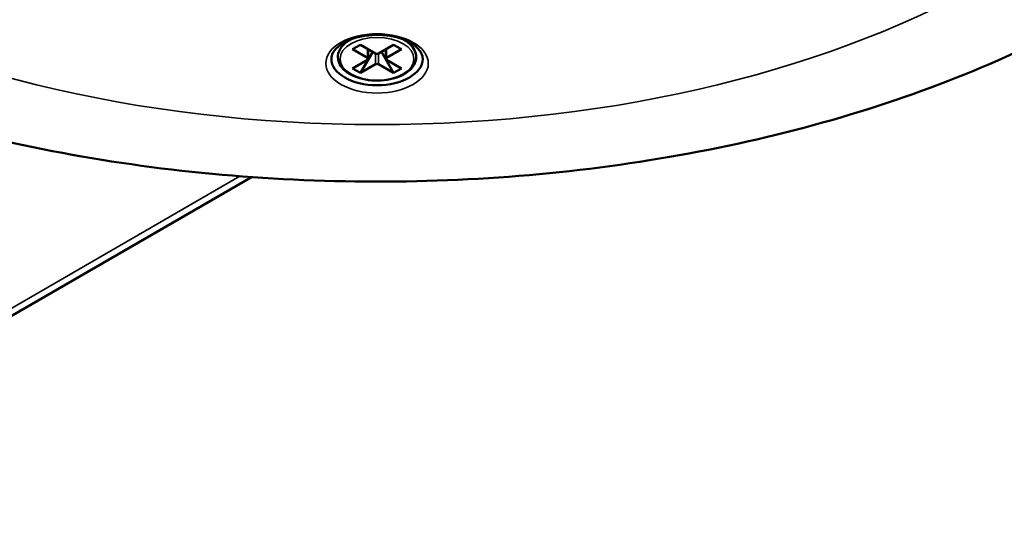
# Model space of a CAD drawing. Header units: millimetres. Extents: x 38 to 2514, y 38 to 1622.
# Tile 168 of 244: x 1673 to 1761, y 234 to 280. Entities that reach past the tile are written whole.
import ezdxf

# ---------------------------------------------------------------- set-up
doc = ezdxf.new("R2010")
doc.units = ezdxf.units.MM
doc.header["$LTSCALE"] = 7.692308
doc.layers.add('Visible (ISO)', color=7, linetype='Continuous', lineweight=50)
doc.layers.add('Visible Narrow (ISO)', color=7, linetype='Continuous', lineweight=35)

msp = doc.modelspace()

# ---------------------------------------------------------------- linework, layer by layer
at = {"layer": 'Visible (ISO)'}
for p, q in [((1702.338, 278.238), (1702.215, 278.166)), ((1703.175, 277.741), (1702.468, 277.333)), ((1703.175, 277.741), (1704.519, 276.966)), ((1706.145, 277.741), (1704.802, 276.966)), ((1706.852, 277.333), (1706.145, 277.741)), ((1706.982, 278.238), (1707.106, 278.166)), ((1702.468, 277.333), (1703.812, 276.557)), ((1704.271, 277.108), (1703.175, 275.21)), ((1703.87, 277.34), (1703.87, 276.476)), ((1705.049, 277.108), (1706.145, 275.21)), ((1705.45, 277.34), (1705.45, 276.476)), ((1706.852, 277.333), (1705.509, 276.557)), ((1703.812, 276.394), (1702.468, 275.618)), ((1704.519, 275.986), (1703.175, 275.21)), ((1704.802, 275.986), (1706.145, 275.21)), ((1705.509, 276.394), (1706.852, 275.618)), ((1703.175, 275.21), (1702.468, 275.618)), ((1706.852, 275.618), (1706.145, 275.21)), ((1693.395, 265.858), (1561.41, 189.657))]:
    msp.add_line(p, q, dxfattribs=at)
for centre, major_axis, start_param, end_param in [((1704.66, 277.047), (0.2, 0), 3.926991, 5.497787), ((1704.66, 276.476), (4.1, 0), 3.141593, 6.283185), ((1703.67, 276.476), (0.2, 0), 5.497787, 7.068583), ((1704.66, 275.904), (-0.2, 0), 3.926991, 5.497787), ((1705.65, 276.476), (-0.2, 0), 5.497787, 7.068583)]:
    msp.add_ellipse(centre, major_axis=major_axis, ratio=0.57735, start_param=start_param, end_param=end_param, dxfattribs=at)
for points, knots in [([(1619.303, 339.445), (1615.579, 334.134), (1613.315, 328.441), (1612.016, 316.999), (1612.929, 311.263), (1617.764, 300.244), (1621.708, 294.966), (1632.259, 285.351), (1638.904, 281.028), (1654.197, 273.817), (1662.848, 270.933), (1681.263, 266.894), (1691.024, 265.739), (1710.674, 265.268), (1720.561, 265.951), (1739.47, 269.088), (1748.491, 271.543), (1764.761, 277.987), (1772.008, 281.977), (1783.98, 291.113), (1788.707, 296.257), (1795.094, 307.159), (1796.78, 312.912), (1796.938, 324.36), (1795.459, 330.041), (1791.779, 336.782), (1790.943, 338.125), (1790.017, 339.445)], [1.97155, 1.97155, 1.97155, 1.97155, 2.290767, 2.290767, 2.604308, 2.604308, 2.920933, 2.920933, 3.242142, 3.242142, 3.563965, 3.563965, 3.885482, 3.885482, 4.20683, 4.20683, 4.528279, 4.528279, 4.850036, 4.850036, 5.171644, 5.171644, 5.489836, 5.489836, 5.803083, 5.803083, 5.882432, 5.882432, 5.882432, 5.882432]), ([(1700.56, 276.476), (1700.56, 276.732), (1700.653, 276.997), (1701.028, 277.471), (1701.254, 277.67), (1701.812, 278.021), (1702.139, 278.174), (1702.87, 278.42), (1703.275, 278.513), (1704.123, 278.625), (1704.567, 278.644), (1705.443, 278.603), (1705.875, 278.544), (1706.678, 278.355), (1707.05, 278.227), (1707.693, 277.92), (1707.965, 277.743), (1708.39, 277.369), (1708.541, 277.173), (1708.721, 276.809), (1708.76, 276.642), (1708.76, 276.476)], [3.926991, 3.926991, 3.926991, 3.926991, 4.356465, 4.356465, 4.670437, 4.670437, 4.969857, 4.969857, 5.27223, 5.27223, 5.577683, 5.577683, 5.883777, 5.883777, 6.187848, 6.187848, 6.488172, 6.488172, 6.790283, 6.790283, 7.068583, 7.068583, 7.068583, 7.068583]), ([(1702.215, 278.166), (1701.94, 278.008), (1701.707, 277.821), (1701.356, 277.408), (1701.235, 277.181), (1701.128, 276.727), (1701.132, 276.502), (1701.251, 276.069), (1701.365, 275.862), (1701.694, 275.47), (1701.918, 275.287), (1702.451, 274.971), (1702.764, 274.839), (1703.441, 274.64), (1703.805, 274.574), (1704.549, 274.513), (1704.928, 274.518), (1705.666, 274.598), (1706.024, 274.674), (1706.684, 274.889), (1706.987, 275.029), (1707.505, 275.365), (1707.72, 275.561), (1708.031, 275.986), (1708.13, 276.216), (1708.195, 276.67), (1708.171, 276.892), (1708.015, 277.318), (1707.882, 277.522), (1707.541, 277.878), (1707.338, 278.032), (1707.106, 278.166)], [4.712389, 4.712389, 4.712389, 4.712389, 5.041986, 5.041986, 5.361976, 5.361976, 5.655057, 5.655057, 5.949661, 5.949661, 6.269394, 6.269394, 6.598926, 6.598926, 6.927652, 6.927652, 7.25509, 7.25509, 7.582631, 7.582631, 7.91159, 7.91159, 8.240797, 8.240797, 8.556669, 8.556669, 8.846776, 8.846776, 9.145476, 9.145476, 9.424778, 9.424778, 9.424778, 9.424778])]:
    msp.add_open_spline(points, degree=3, knots=knots, dxfattribs=at)
at = {"layer": 'Visible Narrow (ISO)'}
for p, q in [((1703.812, 277.374), (1703.812, 276.557)), ((1704.519, 275.986), (1704.519, 276.966)), ((1704.802, 275.986), (1704.802, 276.966)), ((1705.509, 277.374), (1705.509, 276.557)), ((1692.358, 265.936), (1560.41, 189.756))]:
    msp.add_line(p, q, dxfattribs=at)
for centre, major_axis in [((1704.66, 318.379), (-91.64, 0)), ((1704.66, 315.905), (78.5, 0)), ((1704.66, 276.067), (4.6, 0)), ((1704.66, 276.476), (3.317, 0))]:
    msp.add_ellipse(centre, major_axis=major_axis, ratio=0.57735, dxfattribs=at)
for start_param, end_param in [(5.439379, 5.497787), (3.926991, 3.985399)]:
    msp.add_ellipse((1704.66, 276.754), major_axis=(-3.459, 0), ratio=0.57735, start_param=start_param, end_param=end_param, dxfattribs=at)

doc.saveas('drawing.dxf')
